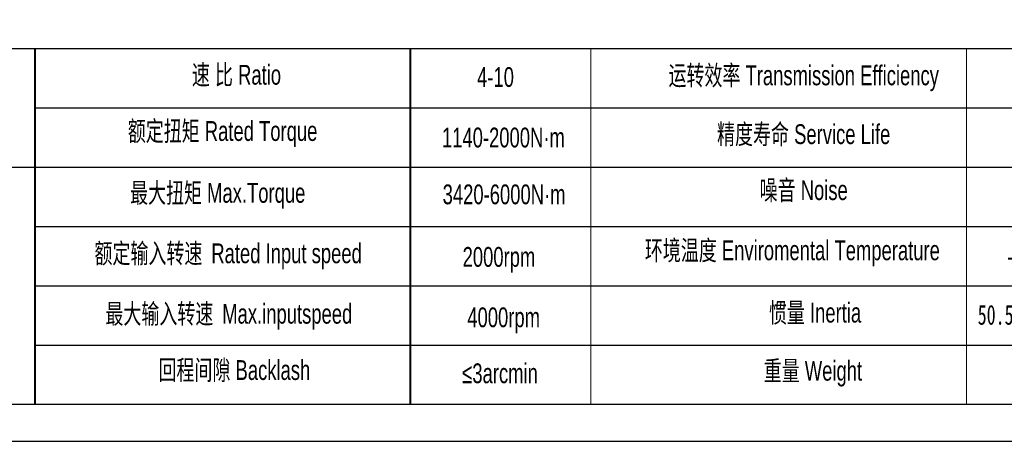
# Model space of a CAD drawing. Header units: millimetres. Extents: x 9847 to 11098, y 3572 to 4457.
# Tile 2 of 8: x 10059 to 10456, y 3572 to 3742. Entities that reach past the tile are written whole.
import ezdxf

# ---------------------------------------------------------------- set-up
doc = ezdxf.new("R2010")
doc.units = ezdxf.units.MM
doc.layers.get('0').update_dxf_attribs({"lineweight": 40})
doc.layers.add('SLD-0', color=7, linetype='Continuous', lineweight=18)
doc.layers.add('图框_外框线', color=7, linetype='Continuous')
doc.styles.add('标准', font='arial.ttf', dxfattribs={"width": 0.667})

msp = doc.modelspace()

# ---------------------------------------------------------------- linework, layer by layer
for p, q in [((10065.55, 3730.11), (10065.55, 3587.07)), ((10216.52, 3730.11), (10216.52, 3587.07))]:
    msp.add_line(p, q)
at = {"layer": 'SLD-0'}
for p, q in [((10289.27, 3730.11), (10289.27, 3587.11)), ((10440.46, 3730.11), (10440.46, 3587.1))]:
    msp.add_line(p, q, dxfattribs=at)
at = {"layer": '图框_外框线'}
for p, q in [((9957.65, 3730.11), (11083.55, 3730.11)), ((10065.55, 3706.24), (10698.33, 3706.24)), ((9957.65, 3682.38), (11083.55, 3682.38)), ((10065.55, 3658.52), (11083.55, 3658.52)), ((10065.55, 3634.66), (11083.55, 3634.66)), ((10065.55, 3610.8), (11083.55, 3610.8))]:
    msp.add_line(p, q, dxfattribs=at)
at = {"layer": '图框_外框线', "color": 3}
msp.add_lwpolyline([(9847.11, 3572.2), (11098.45, 3572.2), (11098.45, 4457.07), (9847.11, 4457.07)], close=True, dxfattribs=at)
at = {"layer": '图框_外框线', "color": 3, "lineweight": 25}
msp.add_lwpolyline([(9921.6, 3587.1), (11083.55, 3587.1), (11083.55, 4442.17), (9921.6, 4442.17)], close=True, dxfattribs=at)

# ---------------------------------------------------------------- texts
at = {"layer": 'SLD-0', "color": 1, "attachment_point": 2, "style": '标准'}
for s, insert, char_height, width in [('速 比 Ratio', (10146.69, 3723.54), 7.954, 64.9894), ('运转效率 Transmission Efficiency', (10374.94, 3723.3), 7.9538, 135.1625), ('4-10', (10250.93, 3722.63), 7.954, 33.8177), ('{\\fSimSun|b0|i0|c134|p2;额定扭矩} Rated Torque', (10141.1, 3700.92), 7.9538, 89.3113), ('精度寿命 Service Life', (10374.94, 3699.66), 7.9538, 135.1625), ('1140-2000N·m', (10254.09, 3698.31), 7.9538, 33.8177), ('{\\fSimSun|b1|i0|c134|p2;20000Hrs}', (10475.31, 3697.97), 7.9538, 101.718), ('{\\fSimSun|b0|i0|c134|p2;最大扭矩} Max.Torque', (10139.15, 3676.06), 7.9538, 102.7301), ('噪音 Noise', (10374.94, 3677.16), 7.954, 135.1625), ('3420-6000N·m', (10254.37, 3675.46), 7.9538, 33.8177), ('环境温度 Enviromental Temperature', (10370.38, 3652.95), 7.9538, 135.1625), ('{\\fSimSun|b0|i0|c134|p2;额定输入转速 }Rated Input speed', (10143.34, 3651.75), 7.9538, 146.3416), ('2000rpm', (10252.31, 3650.31), 7.954, 33.8177), ('{\\fSimSun|b1|i0|c134|p2;-15%%D-- +90%%D}', (10475.31, 3650.48), 7.9538, 101.718), ('{\\fSimSun|b0|i0|c134|p2;最大输入转速 }Max.inputspeed ', (10143.62, 3627.45), 7.9538, 134.6001), ('4000rpm', (10254.2, 3626.02), 7.954, 61.0406), ('惯量 Inertia', (10379.5, 3627.89), 7.954, 135.1625), ('{\\fSimSun|b1|i0|c134|p2;50.56-69.61kg.cm²}', (10475.31, 3627.03), 7.9538, 101.718), ('回程间隙 Backlash', (10145.85, 3604.82), 7.9538, 64.9894), ('重量 Weight', (10378.64, 3604.54), 7.954, 135.1625), ('≤3arcmin ', (10252.75, 3603.51), 7.954, 33.8177)]:
    msp.add_mtext(s, dxfattribs=dict(at, insert=insert, char_height=char_height, width=width))

doc.saveas('drawing.dxf')
